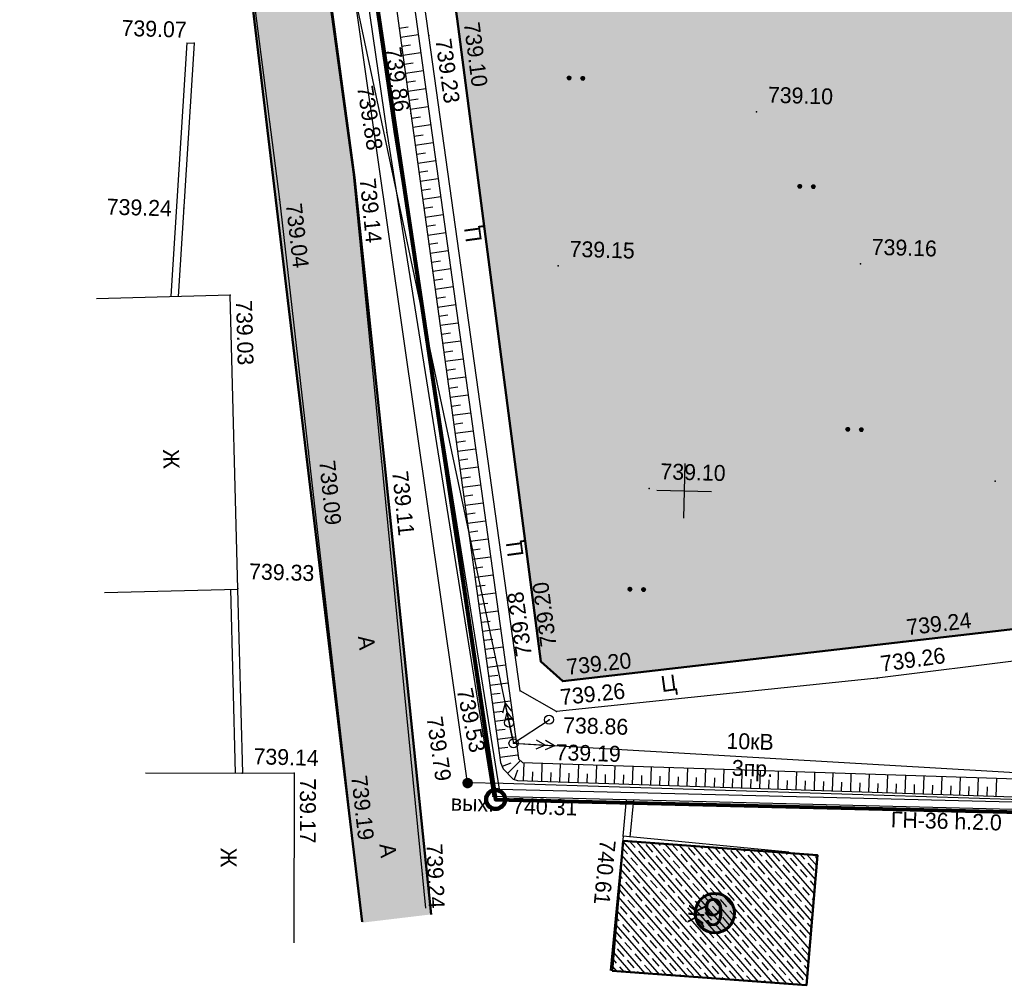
# Model space of a CAD drawing. Header units: millimetres. Extents: x -257011 to 237647566, y 2784933 to 6706507.
# Tile 178 of 256: x 9528241 to 9582365, y 5157288 to 5210392. Entities that reach past the tile are written whole.
import ezdxf

# ---------------------------------------------------------------- set-up
doc = ezdxf.new("R2010")
doc.units = ezdxf.units.MM
doc.header["$LTSCALE"] = 1000
doc.header["$PDMODE"] = 32
doc.header["$PDSIZE"] = 0.3
for name, pattern in [('Д_ТРОТ_ТРУБА', [3, 1.5, -1.5]), ('ДОРОГИ_СТРОЯЩ', [9, 8, -1]), ('ОТКОС_НИЗ', [1.2, 0.2, -1])]:
    doc.linetypes.add(name, pattern=pattern)
for name, color, linetype in [('(001) Сетка', 92, 'Continuous'), ('(002) Рамка', 7, 'Continuous'), ('(004) Точки рельефа', 7, 'Continuous'), ('(007) Здания', 7, 'Continuous'), ('(013) Газ', 40, 'ИК_Газопровод -------г--------'), ('(013) Газопровод', 30, 'ИК_Газопровод -------г--------'), ('(022) Возд. Линии', 7, 'Continuous'), ('(025) Дорога', 7, 'Continuous'), ('(035) Откосы', 7, 'Continuous'), ('(036) Растительность', 7, 'Continuous'), ('(040) Ограда', 7, 'Continuous')]:
    doc.layers.add(name, color=color, linetype=linetype)
doc.layers.add('.', color=7, linetype='Continuous', lineweight=15)
doc.layers.add('Ф А С А Д', color=250, linetype='Continuous', lineweight=15)
doc.styles.add('BM-431', font='txt')
doc.styles.add('D-431', font='txt', dxfattribs={"width": 2})
doc.styles.add('P-131', font='txt')
doc.styles.add('Roman', font='romans')
doc.styles.get("Standard").update_dxf_attribs({"font": 'ARIALN.TTF'})
doc.linetypes.add('FENCELINE2', pattern='A,6.35,-2.54,[132,ltypeshp.shx,S=2.54,R=0,X=-2.54,Y=0],-2.54,25.4', length=36.83)
doc.linetypes.add('KANALIS_K', pattern='A,1,["<",Standard,S=1.8,R=0,X=-0.9,Y=-0.9],3,-1,["К",Standard,S=1.8,R=0,X=-0.9,Y=-0.9],-1,10', length=16)
doc.linetypes.add('ИК_Воздушка ------- --------', pattern='A,9,-0.6,["Z",Standard,S=1.2,R=70,X=0.6,Y=-0.65],-1', length=10.6)
doc.linetypes.add('ИК_Газопровод -------г--------', pattern='A,9,-0.6,["Г",Standard,S=1.2,R=0,X=0,Y=-0.6],-1.2', length=10.8)
doc.linetypes.add('ОГРАДА_БЕТ', pattern='A,4,["|",Standard,S=0.8,R=0,X=0,Y=-0.8],4', length=8)

# ---------------------------------------------------------------- blocks, each defined once
blk = doc.blocks.new('*X145')
at = {"color": 0}
for p, q in [((9.74, 5.42), (10.26, 5.42)), ((9.75, 5.43), (10.24, 5.43)), ((9.77, 5.44), (10.22, 5.44)), ((9.79, 5.45), (10.2, 5.45)), ((9.82, 5.46), (10.18, 5.46)), ((9.85, 5.47), (10.15, 5.47)), ((9.88, 5.48), (10.11, 5.48)), ((9.94, 5.49), (10.05, 5.49)), ((9.5, 5.08), (10.49, 5.08)), ((9.5, 5.07), (10.49, 5.07)), ((9.5, 5.06), (10.49, 5.06)), ((9.5, 5.05), (10.49, 5.05)), ((9.5, 5.04), (10.49, 5.04)), ((9.5, 5.03), (10.49, 5.03)), ((9.5, 5.02), (10.5, 5.02)), ((9.5, 5.01), (10.5, 5.01)), ((9.5, 5), (10.5, 5)), ((9.5, 4.99), (10.5, 4.99)), ((9.5, 4.98), (10.5, 4.98)), ((9.5, 4.97), (10.5, 4.97)), ((9.5, 4.96), (10.49, 4.96)), ((9.5, 4.95), (10.49, 4.95)), ((9.5, 4.94), (10.49, 4.94)), ((9.5, 4.93), (10.49, 4.93)), ((9.5, 4.92), (10.49, 4.92)), ((9.5, 4.91), (10.49, 4.91)), ((9.5, 4.9), (10.49, 4.9)), ((9.51, 5.12), (10.48, 5.12)), ((9.51, 5.11), (10.48, 5.11)), ((9.51, 5.1), (10.48, 5.1)), ((9.51, 5.09), (10.49, 5.09)), ((9.51, 4.89), (10.49, 4.89)), ((9.51, 4.88), (10.48, 4.88)), ((9.51, 4.87), (10.48, 4.87)), ((9.51, 4.86), (10.48, 4.86)), ((9.52, 5.16), (10.47, 5.16)), ((9.52, 5.15), (10.47, 5.15)), ((9.52, 5.14), (10.47, 5.14)), ((9.52, 5.13), (10.48, 5.13)), ((9.52, 4.85), (10.48, 4.85)), ((9.52, 4.84), (10.47, 4.84)), ((9.52, 4.83), (10.47, 4.83)), ((9.53, 5.18), (10.46, 5.18)), ((9.53, 5.17), (10.46, 5.17)), ((9.53, 4.82), (10.47, 4.82)), ((9.53, 4.81), (10.46, 4.81)), ((9.53, 4.8), (10.46, 4.8)), ((9.54, 5.2), (10.45, 5.2)), ((9.54, 5.19), (10.46, 5.19)), ((9.54, 4.79), (10.45, 4.79)), ((9.54, 4.78), (10.45, 4.78)), ((9.55, 5.22), (10.44, 5.22)), ((9.55, 5.21), (10.45, 5.21)), ((9.55, 4.77), (10.44, 4.77)), ((9.55, 4.76), (10.44, 4.76)), ((9.56, 5.24), (10.43, 5.24)), ((9.56, 5.23), (10.44, 5.23)), ((9.56, 4.75), (10.43, 4.75)), ((9.56, 4.74), (10.43, 4.74)), ((9.57, 5.26), (10.42, 5.26)), ((9.57, 5.25), (10.43, 5.25)), ((9.57, 4.73), (10.42, 4.73)), ((9.58, 5.27), (10.41, 5.27)), ((9.58, 4.72), (10.41, 4.72)), ((9.58, 4.71), (10.41, 4.71)), ((9.59, 5.29), (10.4, 5.29)), ((9.59, 5.28), (10.41, 5.28)), ((9.59, 4.7), (10.4, 4.7)), ((9.6, 5.3), (10.39, 5.3)), ((9.6, 4.69), (10.39, 4.69)), ((9.61, 5.31), (10.38, 5.31)), ((9.61, 4.68), (10.39, 4.68)), ((9.61, 4.67), (10.38, 4.67)), ((9.62, 5.32), (10.37, 5.32)), ((9.62, 4.66), (10.37, 4.66)), ((9.63, 5.33), (10.37, 5.33)), ((9.63, 4.65), (10.36, 4.65)), ((9.64, 5.34), (10.36, 5.34)), ((9.64, 4.64), (10.35, 4.64)), ((9.65, 5.35), (10.35, 5.35)), ((9.65, 4.63), (10.34, 4.63)), ((9.66, 5.36), (10.34, 5.36)), ((9.66, 4.62), (10.33, 4.62)), ((9.67, 5.37), (10.32, 5.37)), ((9.67, 4.61), (10.32, 4.61)), ((9.68, 5.38), (10.31, 5.38)), ((9.69, 5.39), (10.3, 5.39)), ((9.69, 4.6), (10.31, 4.6)), ((9.7, 4.59), (10.29, 4.59)), ((9.71, 5.4), (10.29, 5.4)), ((9.71, 4.58), (10.28, 4.58)), ((9.72, 5.41), (10.27, 5.41)), ((9.73, 4.57), (10.26, 4.57)), ((9.75, 4.56), (10.25, 4.56)), ((9.76, 4.55), (10.23, 4.55)), ((9.78, 4.54), (10.21, 4.54)), ((9.81, 4.53), (10.18, 4.53)), ((9.83, 4.52), (10.16, 4.52)), ((9.87, 4.51), (10.12, 4.51)), ((9.91, 4.5), (10.08, 4.5))]:
    blk.add_line(p, q, dxfattribs=at)
blk = doc.blocks.new('I01070')
at = {"color": 0}
blk.add_circle((0.05, 0.03), 0.5, dxfattribs=at)
blk.add_blockref('*X145', (-9.95, -4.96), dxfattribs=at)
blk = doc.blocks.new('strela1')
at = {"layer": '(022) Возд. Линии'}
for p, q in [((-2, 0), (-1.5, 0.25)), ((0, 0), (-2, 0)), ((-2, 0), (-1.5, -0.25)), ((-1.5, 0), (-1, 0.25)), ((-1.5, 0), (-1, -0.25))]:
    blk.add_line(p, q, dxfattribs=at)
blk = doc.blocks.new('strela2')
at = {"layer": '(022) Возд. Линии'}
for p, q in [((0, 0), (2, 0)), ((1.5, 0), (1, 0.25)), ((1.5, 0), (1, -0.25)), ((2, 0), (1.5, 0.25)), ((2, 0), (1.5, -0.25))]:
    blk.add_line(p, q, dxfattribs=at)
blk = doc.blocks.new('*U1761')
at = {"layer": '(022) Возд. Линии'}
for name, p, rotation in [('strela1', (-0.059, 0.245), 283.6035227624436), ('strela2', (0.25, -0.008), 358.2772604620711)]:
    blk.add_blockref(name, p, dxfattribs=dict(at, rotation=rotation))
blk = doc.blocks.new('STOLB')
at = {"layer": '(022) Возд. Линии'}
blk.add_circle((0, 0), 0.25, dxfattribs=at)
blk = doc.blocks.new('*X70')
at = {"color": 0}
for p, q in [((1.9, 2.17), (2.11, 2.17)), ((1.91, 2.18), (2.09, 2.18)), ((1.94, 2.19), (2.06, 2.19)), ((1.8, 2.04), (2.2, 2.04)), ((1.8, 2.03), (2.2, 2.03)), ((1.8, 2.02), (2.2, 2.02)), ((1.8, 2.01), (2.2, 2.01)), ((1.8, 2), (2.2, 2)), ((1.8, 1.99), (2.2, 1.99)), ((1.8, 1.98), (2.2, 1.98)), ((1.8, 1.97), (2.2, 1.97)), ((1.8, 1.96), (2.2, 1.96)), ((1.81, 2.07), (2.19, 2.07)), ((1.81, 2.06), (2.19, 2.06)), ((1.81, 2.05), (2.19, 2.05)), ((1.81, 1.95), (2.19, 1.95)), ((1.81, 1.94), (2.19, 1.94)), ((1.81, 1.93), (2.19, 1.93)), ((1.82, 2.09), (2.18, 2.09)), ((1.82, 2.08), (2.18, 2.08)), ((1.82, 1.92), (2.18, 1.92)), ((1.82, 1.91), (2.18, 1.91)), ((1.83, 2.11), (2.17, 2.11)), ((1.83, 2.1), (2.17, 2.1)), ((1.83, 1.9), (2.17, 1.9)), ((1.83, 1.89), (2.17, 1.89)), ((1.84, 2.12), (2.16, 2.12)), ((1.84, 1.88), (2.16, 1.88)), ((1.85, 2.13), (2.15, 2.13)), ((1.85, 1.87), (2.15, 1.87)), ((1.86, 2.14), (2.14, 2.14)), ((1.86, 1.86), (2.14, 1.86)), ((1.87, 2.15), (2.13, 2.15)), ((1.87, 1.85), (2.13, 1.85)), ((1.88, 2.16), (2.12, 2.16)), ((1.88, 1.84), (2.12, 1.84)), ((1.9, 1.83), (2.11, 1.83)), ((1.91, 1.82), (2.09, 1.82)), ((1.94, 1.81), (2.06, 1.81))]:
    blk.add_line(p, q, dxfattribs=at)
blk = doc.blocks.new('I04100')
blk.add_circle((0, 0), 0.2)
blk.add_blockref('*X70', (-2, -2))
blk = doc.blocks.new('Setka')
at = {"layer": '(001) Сетка'}
for p, q in [((0, 1.5), (0, -1.5)), ((-1.5, 0), (1.5, 0))]:
    blk.add_line(p, q, dxfattribs=at)
blk = doc.blocks.new('kjvklglhl')
at = {"layer": '(004) Точки рельефа'}
for p in [(275.085, 449.451), (262.204, 448.655), (293.208, 445.757), (274.213, 445.131), (272.919, 444.041), (271.153, 441.699), (267.133, 440.193), (261.881, 439.571), (299.146, 437.557), (282.55, 436.978), (264.568, 434.856), (269.12, 426.411), (273.143, 425.94), (306.888, 425.82), (287.886, 424.888), (265.448, 418.753), (302.065, 416.862), (282.198, 415.2), (300.714, 414.809), (283.437, 414.157), (281.122, 413.564), (283.138, 412.485), (282.744, 412.02), (280.556, 411.794), (280.83, 410.667), (268.826, 408.686), (271.605, 408.84), (265.967, 408.598), (278.367, 408.415), (279.772, 407.727), (286.991, 405.721), (276.032, 403.339)]:
    blk.add_point(p, dxfattribs=at)
at = {"layer": '(007) Здания'}
for points in [[(260.697, 523.867), (259.102, 523.459), (272.919, 444.041), (279.772, 407.727), (310.568, 407.829), (331.929, 406.641), (338.864, 406.255)], [(261.805, 448.669), (261.309, 434.715)], [(258.115, 418.32), (265.45, 418.721), (264.568, 434.858), (257.233, 434.456)], [(266.003, 408.611), (265.45, 418.721)], [(260.657, 408.469), (268.826, 408.686), (269.074, 399.356)], [(286.991, 405.721), (287.128, 407.751)], [(287.39, 405.694), (287.529, 407.753)], [(296.131, 405.101), (286.991, 405.721), (286.489, 398.317)]]:
    blk.add_lwpolyline(points, dxfattribs=at)
at = {"layer": '(013) Газ', "linetype": 'ИК_Воздушка ------- --------', "ltscale": 0.5, "flags": 128}
blk.add_lwpolyline([(331.464, 405.547), (331.559, 407.174), (310.584, 408.343), (280.33, 408.432), (278.367, 408.415)], dxfattribs=at)
at = {"layer": '(013) Газопровод', "ltscale": 0.5, "flags": 128}
blk.add_lwpolyline([(278.367, 408.415), (257.036, 532.282)], dxfattribs=at)
at = {"layer": '(022) Возд. Линии', "color": 1}
blk.add_lwpolyline([(250.311, 530.231), (261.316, 504.709), (269.524, 457.39), (280.83, 410.667), (321.945, 409.43), (327.393, 409.266)], dxfattribs=at)
at = {"layer": '(022) Возд. Линии'}
blk.add_lwpolyline([(280.556, 411.794), (280.83, 410.667), (282.744, 412.02)], dxfattribs=at)
at = {"layer": '(025) Дорога', "linetype": 'Д_ТРОТ_ТРУБА', "flags": 128}
for points in [[(276.271, 401.474), (276.032, 403.339), (271.153, 441.699), (264.611, 481.335), (258.554, 519.926), (258.12, 523.201), (258.253, 523.704), (258.69, 524.198), (277.345, 530.037), (292.802, 535.347), (297.832, 536.245), (297.413, 538.591), (292.678, 537.746), (274.449, 531.593), (260.769, 526.931), (259.947, 526.822), (259.362, 527.449), (258.374, 532.486)], [(254.176, 531.447), (254.747, 528.326), (255.283, 519.313), (261.281, 477.255), (267.133, 440.193), (271.605, 408.84), (272.687, 401.176)], [(323.251, 418.267), (300.714, 414.809), (283.138, 412.485), (281.122, 413.564), (275.085, 449.451), (270.84, 474.617), (267.554, 498.57), (282.371, 501.061), (308.67, 505.056), (310.788, 503.765), (314.781, 477.717), (318.108, 454.899), (323.251, 418.267)], [(321.731, 420.742), (316.881, 452.353), (313.048, 477.771), (309.058, 502.896), (307.912, 503.399), (283.734, 499.451), (269.193, 497.303), (272.561, 474.353), (276.62, 450.413), (282.198, 415.2), (283.437, 414.157), (320.719, 419.528), (321.731, 420.742)]]:
    blk.add_lwpolyline(points, dxfattribs=at)
at = {"layer": '(035) Откосы'}
for p, q in [((273.936, 449.873), (273.443, 449.792)), ((274.511, 449.461), (273.524, 449.298)), ((274.099, 448.887), (273.606, 448.805)), ((274.674, 448.475), (273.687, 448.312)), ((274.262, 447.9), (273.769, 447.819)), ((274.837, 447.489), (273.85, 447.326)), ((274.425, 446.914), (273.932, 446.833)), ((275, 446.503), (274.013, 446.339)), ((274.588, 445.928), (274.095, 445.846)), ((275.163, 445.516), (274.176, 445.353)), ((274.751, 444.942), (274.258, 444.86)), ((275.327, 444.532), (274.341, 444.367)), ((274.916, 443.956), (274.423, 443.874)), ((275.492, 443.546), (274.505, 443.381)), ((275.081, 442.97), (274.588, 442.888)), ((275.656, 442.56), (274.67, 442.395)), ((275.246, 441.984), (274.753, 441.902)), ((275.821, 441.574), (274.835, 441.409)), ((275.41, 440.998), (274.917, 440.916)), ((275.986, 440.588), (275, 440.423)), ((275.575, 440.012), (275.082, 439.93)), ((276.151, 439.602), (275.164, 439.437)), ((275.74, 439.026), (275.247, 438.944)), ((276.315, 438.616), (275.329, 438.451)), ((275.905, 438.04), (275.412, 437.958)), ((276.48, 437.63), (275.494, 437.465)), ((276.069, 437.054), (275.576, 436.972)), ((276.645, 436.644), (275.659, 436.479)), ((276.234, 436.068), (275.741, 435.986)), ((276.81, 435.658), (275.823, 435.493)), ((276.399, 435.082), (275.906, 435)), ((276.975, 434.672), (275.988, 434.507)), ((276.564, 434.096), (276.071, 434.014)), ((277.139, 433.685), (276.153, 433.521)), ((276.728, 433.11), (276.235, 433.028)), ((277.304, 432.699), (276.318, 432.535)), ((276.893, 432.124), (276.4, 432.042)), ((277.469, 431.713), (276.482, 431.549)), ((277.058, 431.138), (276.565, 431.056)), ((277.634, 430.727), (276.647, 430.563)), ((277.223, 430.152), (276.73, 430.07)), ((277.798, 429.741), (276.812, 429.577)), ((277.388, 429.166), (276.894, 429.084)), ((277.963, 428.755), (276.977, 428.591)), ((277.552, 428.18), (277.059, 428.098)), ((278.128, 427.769), (277.141, 427.605)), ((277.717, 427.194), (277.224, 427.111)), ((278.293, 426.783), (277.306, 426.618)), ((277.882, 426.208), (277.389, 426.125)), ((278.457, 425.797), (277.471, 425.632)), ((278.047, 425.222), (277.553, 425.139)), ((278.622, 424.811), (277.636, 424.646)), ((278.211, 424.236), (277.718, 424.153)), ((278.787, 423.825), (277.8, 423.66)), ((278.376, 423.25), (277.883, 423.167)), ((278.952, 422.839), (277.965, 422.674)), ((278.541, 422.264), (278.048, 422.181)), ((279.116, 421.853), (278.13, 421.688)), ((278.706, 421.278), (278.212, 421.195)), ((279.281, 420.867), (278.295, 420.702)), ((278.87, 420.292), (278.377, 420.209)), ((279.446, 419.881), (278.46, 419.716)), ((279.035, 419.306), (278.542, 419.223)), ((279.611, 418.895), (278.624, 418.73)), ((279.2, 418.32), (278.707, 418.237)), ((279.775, 417.909), (278.789, 417.744)), ((279.365, 417.334), (278.871, 417.251)), ((279.94, 416.923), (278.954, 416.758)), ((279.529, 416.348), (279.036, 416.265)), ((280.105, 415.937), (279.119, 415.772)), ((279.694, 415.362), (279.201, 415.279)), ((280.27, 414.951), (279.283, 414.786)), ((279.859, 414.376), (279.366, 414.293)), ((280.434, 413.965), (279.448, 413.8)), ((280.024, 413.389), (279.53, 413.307)), ((280.599, 412.979), (279.613, 412.814)), ((280.188, 412.403), (279.695, 412.321)), ((280.764, 411.993), (279.778, 411.828)), ((280.353, 411.417), (279.86, 411.335)), ((280.929, 411.007), (279.942, 410.842)), ((280.518, 410.431), (280.025, 410.349)), ((281.093, 410.021), (280.107, 409.856)), ((281.235, 409.73), (280.552, 409)), ((280.713, 409.575), (280.238, 409.377)), ((281.095, 409.194), (280.93, 408.681)), ((281.425, 409.621), (281.421, 408.621)), ((282.425, 409.616), (282.42, 408.616)), ((283.425, 409.611), (283.42, 408.611)), ((284.425, 409.606), (284.42, 408.606)), ((285.424, 409.602), (285.419, 408.602)), ((286.424, 409.597), (286.419, 408.597)), ((287.424, 409.592), (287.419, 408.592)), ((288.423, 409.587), (288.418, 408.587)), ((289.423, 409.582), (289.418, 408.582)), ((290.423, 409.577), (290.418, 408.577)), ((291.422, 409.572), (291.417, 408.572)), ((292.422, 409.567), (292.417, 408.567)), ((293.422, 409.563), (293.417, 408.563)), ((294.421, 409.558), (294.417, 408.558)), ((295.421, 409.553), (295.416, 408.553)), ((296.421, 409.548), (296.416, 408.548)), ((297.42, 409.543), (297.416, 408.543)), ((298.42, 409.538), (298.415, 408.538)), ((299.42, 409.533), (299.415, 408.533)), ((300.42, 409.528), (300.415, 408.528)), ((301.419, 409.524), (301.414, 408.524)), ((302.419, 409.519), (302.414, 408.519)), ((303.419, 409.514), (303.414, 408.514)), ((304.418, 409.509), (304.413, 408.509)), ((305.418, 409.504), (305.413, 408.504)), ((306.418, 409.499), (306.413, 408.499)), ((307.417, 409.494), (307.412, 408.494)), ((281.923, 409.119), (281.92, 408.619)), ((282.923, 409.114), (282.92, 408.614)), ((283.922, 409.109), (283.92, 408.609)), ((284.922, 409.104), (284.92, 408.604)), ((285.922, 409.099), (285.919, 408.599)), ((286.921, 409.094), (286.919, 408.594)), ((287.921, 409.089), (287.919, 408.589)), ((288.921, 409.084), (288.918, 408.584)), ((289.92, 409.08), (289.918, 408.58)), ((290.92, 409.075), (290.918, 408.575)), ((291.92, 409.07), (291.917, 408.57)), ((292.919, 409.065), (292.917, 408.565)), ((293.919, 409.06), (293.917, 408.56)), ((294.919, 409.055), (294.916, 408.555)), ((295.919, 409.05), (295.916, 408.55)), ((296.918, 409.046), (296.916, 408.546)), ((297.918, 409.041), (297.915, 408.541)), ((298.918, 409.036), (298.915, 408.536)), ((299.917, 409.031), (299.915, 408.531)), ((300.917, 409.026), (300.914, 408.526)), ((301.917, 409.021), (301.914, 408.521)), ((302.916, 409.016), (302.914, 408.516)), ((303.916, 409.011), (303.914, 408.511)), ((304.916, 409.007), (304.913, 408.507)), ((305.915, 409.002), (305.913, 408.502)), ((306.915, 408.997), (306.913, 408.497))]:
    blk.add_line(p, q, dxfattribs=at)
blk.add_lwpolyline([(268.865, 477.481), (274.213, 445.131), (280.153, 409.582), (280.296, 409.238), (280.873, 408.699), (281.111, 408.623), (310.649, 408.479), (317.568, 408.282), (323.826, 407.834), (324.039, 407.896), (324.222, 408.06), (324.497, 408.587)], dxfattribs=at)
at = {"layer": '(035) Откосы', "linetype": 'ОТКОС_НИЗ'}
blk.add_lwpolyline([(319.844, 457.028), (319.619, 457.386), (319.514, 458.099), (316.916, 475.502), (311.633, 506.487), (311.551, 506.587), (311.219, 506.757), (310.421, 507.002), (284.551, 503.341), (278.518, 502.26), (265.85, 499.872), (266.688, 495.955), (269.851, 477.647), (275.2, 445.294), (281.12, 409.861), (281.136, 409.822), (281.351, 409.621), (310.666, 409.479), (317.618, 409.281), (323.511, 408.859), (324.497, 408.587)], dxfattribs=at)
at = {"layer": '(040) Ограда', "linetype": 'ОГРАДА_БЕТ', "ltscale": 0.5, "flags": 128}
for points in [[(260.797, 523.48), (259.559, 523.163), (273.312, 444.113), (280.104, 408.128), (310.579, 408.229), (324.695, 407.444)], [(262.204, 448.655), (261.708, 434.701)], [(261.805, 448.669), (262.204, 448.655)], [(265.604, 408.589), (265.051, 418.699)]]:
    blk.add_lwpolyline(points, dxfattribs=at)
at = {"layer": '(001) Сетка'}
blk.add_blockref('Setka', (289.817, 424.81), dxfattribs=at)
at = {"layer": '(013) Газопровод', "color": 0, "linetype": 'Continuous', "xscale": 0.5, "yscale": 0.5, "zscale": 0.5}
blk.add_blockref('I01070', (278.342, 408.4), dxfattribs=at)
at = {"layer": '(022) Возд. Линии'}
for name, p in [('*U1761', (280.83, 410.667)), ('STOLB', (280.556, 411.794)), ('STOLB', (282.744, 412.02)), ('STOLB', (280.83, 410.667))]:
    blk.add_blockref(name, p, dxfattribs=at)
at = {"layer": '(036) Растительность', "linetype": 'Continuous', "xscale": 0.5, "yscale": 0.5, "zscale": 0.5}
for p in [(282.855, 447.331), (283.605, 447.331), (295.695, 441.734), (296.445, 441.734), (298.709, 428.452), (299.459, 428.452), (286.989, 419.325), (287.739, 419.325)]:
    blk.add_blockref('I04100', p, dxfattribs=at)
at = {"layer": '(004) Точки рельефа', "style": 'D-431'}
for s, p in [('739.07', (258.188, 448.949)), ('739.10', (293.808, 446.277)), ('739.24', (257.651, 439.104)), ('739.16', (299.746, 438.077)), ('739.15', (283.15, 437.498)), ('739.10', (288.486, 425.408)), ('739.33', (266.039, 419.273)), ('738.86', (283.529, 411.306)), ('739.19', (283.16, 409.806)), ('739.14', (266.567, 409.118)), ('740.31', (280.856, 406.791))]:
    blk.add_text(s, height=0.875, dxfattribs=at).set_placement(p)
for s, rotation, p in [('739.10', 279.001, (276.976, 450.178)), ('739.23', 279.5491, (275.443, 449.22)), ('739.86', 279.4859, (272.7, 448.679)), ('739.88', 280.6875, (271.215, 446.5)), ('739.14', 277.2483, (271.502, 441.454)), ('739.04', 278.1178, (267.485, 439.953)), ('739.03', 273.131, (264.896, 434.587)), ('739.09', 277.3487, (269.712, 425.883)), ('739.11', 277.4173, (273.736, 425.412)), ('739.20', 99.0688, (283.042, 416.101)), ('739.28', 99.5491, (281.703, 415.534)), ('739.24', 8.0397, (302.305, 417.215)), ('739.26', 9.3908, (300.946, 415.167)), ('739.20', 7.677, (283.68, 414.507)), ('739.26', 7.5307, (283.381, 412.835)), ('739.53', 283.6035, (277.619, 413.507)), ('739.79', 279.7711, (276.009, 411.946)), ('739.19', 278.0382, (271.957, 408.599)), ('739.17', 271.5536, (269.149, 408.407)), ('740.61', 266.1205, (285.73, 405.535)), ('739.24', 273.9004, (276.195, 405.008))]:
    blk.add_text(s, height=0.875, rotation=rotation, dxfattribs=at).set_placement(p)
at = {"layer": '(007) Здания', "color": 0, "style": 'P-131'}
for rotation, p in [(273.131, (261.116, 426.283)), (271.522, (264.897, 404.473)), (86.1205, (291.537, 400.968))]:
    blk.add_text('Ж', height=0.88, rotation=rotation, dxfattribs=at).set_placement(p)
at = {"layer": '(013) Газопровод', "color": 0, "linetype": 'Continuous', "style": 'BM-431'}
for s, p in [('ГН-36 h.2.0', (301.684, 406.625)), ('вых.', (277.48, 406.87))]:
    blk.add_text(s, height=0.875, dxfattribs=at).set_placement(p)
at = {"layer": '(022) Возд. Линии', "style": 'BM-431'}
for s, p in [('10кВ', (292.531, 410.696)), ('3пр.', (292.868, 409.219))]:
    blk.add_text(s, height=0.875, dxfattribs=at).set_placement(p)
at = {"layer": '(025) Дорога', "linetype": 'ДОРОГИ_СТРОЯЩ', "style": 'BM-431'}
for s, rotation, p in [('Ц', 99.3824, (278.315, 438.234)), ('Ц', 99.3824, (281.093, 421.001)), ('A', 278.0382, (272.117, 416.297)), ('Ц', 9.3824, (288.911, 413.709)), ('A', 278.0382, (273.613, 404.903))]:
    blk.add_text(s, height=0.875, rotation=rotation, dxfattribs=at).set_placement(p)

msp = doc.modelspace()

# ---------------------------------------------------------------- hatches: boundary and pattern name
at = {"layer": '.', "lineweight": 50, "ltscale": 1000, "transparency": 33554687}
h = msp.add_hatch(color=256, dxfattribs=at)
h.dxf.hatch_style = 1
h.set_gradient(color1=(132, 132, 132), color2=(132, 132, 132), tint=1)
h.paths.add_polyline_path([(9535846.154, 5283589.173), (9536260.127, 5284440.216), (9537137.896, 5284784.825), (9571312.108, 5294914.099), (9575498.674, 5295477.343), (9574854.563, 5297891.225), (9570801.54, 5297294.627), (9558642.576, 5293567.108), (9538601.883, 5287380.735), (9537741.673, 5287598.95), (9537268.846, 5288223.931), (9537014.447, 5289240.844), (9536329.008, 5292951.018), (9532076.776, 5292032.502), (9532487.381, 5288800.485), (9532846.709, 5279720.041), (9547071.536, 5160734.841), (9550857.619, 5161187.472), (9548300.54, 5186031.1), (9546640.516, 5201711.699), (9543748.448, 5223187.887), (9541192.134, 5241601.349), (9538324.863, 5262911.189)])
at = {"linetype": 'KANALIS_K', "ltscale": 1000}
h = msp.add_hatch(dxfattribs=at)
h.set_pattern_fill('JIS_STN_1E', color=252, scale=550, angle=266, style=0)
h.set_pattern_definition([(311, (-678705, -429468.37), (415.09027, 360.832466), []), (311, (-678732.07, -429855.2), (415.09027, 360.832466), [550, -275])])
h.paths.add_polyline_path([(9560805.667, 5158077.311), (9571489.945, 5157288.067), (9572100.012, 5164442.5), (9561415.734, 5165231.744)])
at = {"lineweight": 50}
h = msp.add_hatch(color=1, dxfattribs=at)
h.set_gradient(color1=(255, 255, 255), one_color=1, tint=1)
h.paths.add_polyline_path([(9565372.167, 5161259.906, 1), (9567533.513, 5161259.906, 1)])
at = {"layer": 'Ф А С А Д', "linetype": 'KANALIS_K', "ltscale": 1000}
h = msp.add_hatch(dxfattribs=at)
h.set_pattern_fill('CROSS', color=92, scale=40, angle=95)
h.set_pattern_definition([(95, (-678705.02, -588084.53), (-275.171012, 230.8958947), [127, -381]), (185, (-678647.3, -588015.73), (-230.8958947, -275.171012), [127, -381])])
h.paths.add_polyline_path([(9576149.606, 5261333.356), (9581039.5, 5261991.392), (9586196.926, 5261991.392), (9588651.174, 5243129.284), (9589478.556, 5236770.447), (9592594.989, 5211254.569), (9596554.553, 5179519.736), (9595508.841, 5178335.06), (9576799.763, 5176174.23), (9558090.684, 5174013.4), (9556881.393, 5175090.916), (9552295.558, 5210446.684), (9548910.68, 5234491.826), (9546189.784, 5257527.306)])

# ---------------------------------------------------------------- linework, layer by layer
at = {"layer": '(002) Рамка', "color": 0, "lineweight": 60, "ltscale": 1000}
msp.add_circle((9566452.84, 5161259.906), 1080.673, dxfattribs=at)
at = {"layer": '(022) Возд. Линии', "color": 6, "linetype": 'Continuous', "lineweight": 140}
msp.add_circle((9554401.911, 5167509.464), 521.317, dxfattribs=at)
at = {"lineweight": 50, "ltscale": 1000}
for points in [[(9550857.619, 5161187.472), (9548300.54, 5186031.1), (9546640.516, 5201711.699), (9543748.448, 5223187.887), (9541192.134, 5241601.349), (9538324.863, 5262911.189), (9535846.154, 5283589.173), (9536260.127, 5284440.216), (9537137.896, 5284784.825), (9571312.108, 5294914.099), (9575498.674, 5295477.343)], [(9532076.776, 5292032.502), (9532487.381, 5288800.485), (9532846.709, 5279720.041), (9547066.658, 5160775.647)], [(9581039.5, 5261991.392), (9586196.926, 5261991.392), (9586765.677, 5257620.253), (9589478.556, 5236770.447), (9592594.989, 5211254.569), (9596554.553, 5179519.736), (9595508.841, 5178335.06), (9576799.763, 5176174.23), (9558090.684, 5174013.4), (9556881.393, 5175090.916), (9552295.558, 5210446.684), (9548910.68, 5234491.826), (9546189.784, 5257527.306), (9581039.5, 5261991.392)]]:
    msp.add_lwpolyline(points, dxfattribs=at)
at = {"color": 1, "ltscale": 0.1, "const_width": 100}
msp.add_lwpolyline([(9688932.922, 5291724.137), (9660594.431, 5293285.325), (9611409.061, 5294325.459), (9606929.33, 5294420.193), (9578722.211, 5294892.608), (9572024.487, 5294499.747), (9537071.847, 5283586.196), (9554401.911, 5167509.464), (9585549.66, 5166763.603), (9613116.918, 5164523.245), (9614059.435, 5187943.352), (9638985.961, 5187710.861), (9646654.52, 5186114.156), (9647453.306, 5195694.426), (9655656.531, 5195150.687), (9655686.679, 5195605.522), (9663582.779, 5194999.165), (9663529.231, 5194301.843), (9685300.54, 5192745.574), (9687677.917, 5218945.313), (9687934.918, 5224262.353), (9687851.528, 5239527.476), (9688932.922, 5291724.137)], dxfattribs=at)
at = {"color": 5, "linetype": 'FENCELINE2', "lineweight": 80, "ltscale": 0.1}
msp.add_lwpolyline([(9538506.985, 5284041.09), (9537071.847, 5283586.196), (9554401.911, 5167509.464), (9585549.66, 5166763.603), (9613116.918, 5164523.245), (9614059.435, 5187943.352), (9619221.007, 5187895.21)], dxfattribs=at)
at = {"lineweight": 50, "ltscale": 1000}
msp.add_lwpolyline([(9560805.667, 5158077.311), (9571489.945, 5157288.067), (9572100.012, 5164442.5), (9561415.734, 5165231.744)], close=True, dxfattribs=at)

# ---------------------------------------------------------------- block references
at = {"lineweight": 5, "xscale": 999.9999999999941, "yscale": 999.9999999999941, "zscale": 999.9999999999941, "rotation": 358.3893224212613}
msp.add_blockref('kjvklglhl', (9263124.728, 4767987.332), dxfattribs=at)

# ---------------------------------------------------------------- texts
at = {"color": 250, "insert": (9566972.744, 5161303.237, 0), "char_height": 1500, "width": 156685.73039, "attachment_point": 6, "style": 'Roman'}
msp.add_mtext('\\pt64500;{\\fArial|b0|i0|c0|p34;9}', dxfattribs=at)

doc.saveas('drawing.dxf')
